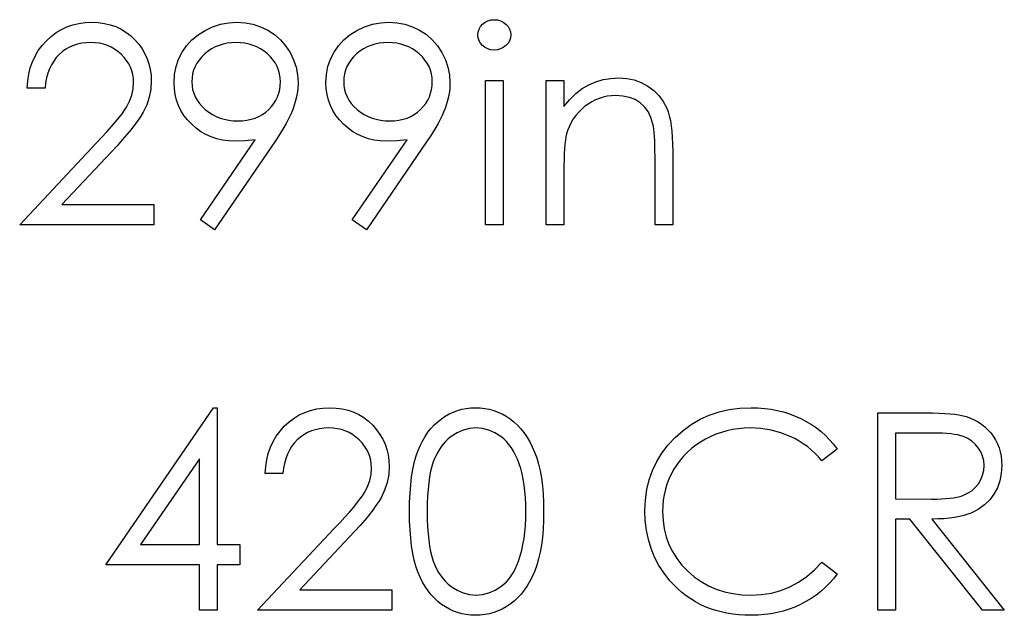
# Model space of a CAD drawing. Header units: inches. Extents: x 1687 to 2505, y -239 to -56.
# Tile 254 of 256: x 1858.114 to 1858.801, y -85.473 to -85.058. Entities that reach past the tile are written whole.
import ezdxf

# ---------------------------------------------------------------- set-up
doc = ezdxf.new("R2010")
doc.units = ezdxf.units.IN
doc.header["$LTSCALE"] = 0.5
doc.header["$MEASUREMENT"] = 0

msp = doc.modelspace()

# ---------------------------------------------------------------- linework, layer by layer
at = {"color": 7, "linetype": 'Continuous'}
for p, q in [((1858.14307, -85.06464), (1858.1469, -85.06282)), ((1858.1469, -85.06282), (1858.15096, -85.06141)), ((1858.15096, -85.06141), (1858.15519, -85.06039)), ((1858.15519, -85.06039), (1858.1596, -85.05978)), ((1858.1596, -85.05978), (1858.16421, -85.05959)), ((1858.16421, -85.05959), (1858.16874, -85.05978)), ((1858.16874, -85.05978), (1858.17307, -85.06036)), ((1858.17307, -85.06036), (1858.17716, -85.0613)), ((1858.17716, -85.0613), (1858.18105, -85.06262)), ((1858.18105, -85.06262), (1858.18469, -85.06436)), ((1858.24338, -85.06527), (1858.24865, -85.06279)), ((1858.24865, -85.06279), (1858.25412, -85.06099)), ((1858.25412, -85.06099), (1858.25977, -85.05994)), ((1858.25977, -85.05994), (1858.2656, -85.05959)), ((1858.2656, -85.05959), (1858.27131, -85.05994)), ((1858.27131, -85.05994), (1858.27681, -85.06097)), ((1858.27681, -85.06097), (1858.28208, -85.0627)), ((1858.28208, -85.0627), (1858.28713, -85.06513)), ((1858.34937, -85.06527), (1858.35465, -85.06279)), ((1858.35465, -85.06279), (1858.36011, -85.06099)), ((1858.36011, -85.06099), (1858.36577, -85.05994)), ((1858.36577, -85.05994), (1858.37159, -85.05959)), ((1858.37159, -85.05959), (1858.37731, -85.05994)), ((1858.37731, -85.05994), (1858.3828, -85.06097)), ((1858.3828, -85.06097), (1858.38807, -85.0627)), ((1858.38807, -85.0627), (1858.39313, -85.06513)), ((1858.43459, -85.06439), (1858.43563, -85.06257)), ((1858.43563, -85.06257), (1858.4371, -85.06094)), ((1858.4371, -85.06094), (1858.43886, -85.05959)), ((1858.43886, -85.05959), (1858.44082, -85.05859)), ((1858.44082, -85.05859), (1858.44289, -85.05801)), ((1858.44289, -85.05801), (1858.44516, -85.05782)), ((1858.44516, -85.05782), (1858.44745, -85.05801)), ((1858.44745, -85.05801), (1858.44957, -85.05859)), ((1858.44957, -85.05859), (1858.45153, -85.05959)), ((1858.45153, -85.05959), (1858.4533, -85.06094)), ((1858.4533, -85.06094), (1858.45479, -85.06257)), ((1858.45479, -85.06257), (1858.45584, -85.06439)), ((1858.13261, -85.0725), (1858.13589, -85.06947)), ((1858.13589, -85.06947), (1858.1394, -85.06685)), ((1858.1394, -85.06685), (1858.14307, -85.06464)), ((1858.18469, -85.06436), (1858.18812, -85.06646)), ((1858.18812, -85.06646), (1858.19135, -85.06892)), ((1858.19135, -85.06892), (1858.19433, -85.07179)), ((1858.23419, -85.07192), (1858.23849, -85.06836)), ((1858.23849, -85.06836), (1858.24338, -85.06527)), ((1858.28713, -85.06513), (1858.29182, -85.0682)), ((1858.29182, -85.0682), (1858.29596, -85.07179)), ((1858.34018, -85.07192), (1858.34449, -85.06836)), ((1858.34449, -85.06836), (1858.34937, -85.06527)), ((1858.39313, -85.06513), (1858.39782, -85.0682)), ((1858.39782, -85.0682), (1858.40196, -85.07179)), ((1858.43373, -85.06847), (1858.43395, -85.06635)), ((1858.43395, -85.07054), (1858.43373, -85.06847)), ((1858.43395, -85.06635), (1858.43459, -85.06439)), ((1858.45584, -85.06439), (1858.45647, -85.06635)), ((1858.45647, -85.06635), (1858.4567, -85.06847)), ((1858.4567, -85.06847), (1858.45647, -85.07054)), ((1858.12698, -85.0794), (1858.1296, -85.07584)), ((1858.1296, -85.07584), (1858.13261, -85.0725)), ((1858.15149, -85.07582), (1858.14881, -85.07698)), ((1858.1543, -85.07491), (1858.15149, -85.07582)), ((1858.15726, -85.07424), (1858.1543, -85.07491)), ((1858.16035, -85.07386), (1858.15726, -85.07424)), ((1858.16358, -85.07372), (1858.16035, -85.07386)), ((1858.16667, -85.07386), (1858.16358, -85.07372)), ((1858.16962, -85.07424), (1858.16667, -85.07386)), ((1858.17244, -85.07488), (1858.16962, -85.07424)), ((1858.17517, -85.07579), (1858.17244, -85.07488)), ((1858.17777, -85.07695), (1858.17517, -85.07579)), ((1858.19433, -85.07179), (1858.19703, -85.07491)), ((1858.19703, -85.07491), (1858.19935, -85.07816)), ((1858.22737, -85.08048), (1858.23049, -85.07595)), ((1858.23049, -85.07595), (1858.23419, -85.07192)), ((1858.25312, -85.07573), (1858.25044, -85.07687)), ((1858.25591, -85.07485), (1858.25312, -85.07573)), ((1858.25881, -85.07422), (1858.25591, -85.07485)), ((1858.26182, -85.07386), (1858.25881, -85.07422)), ((1858.26496, -85.07372), (1858.26182, -85.07386)), ((1858.26814, -85.07386), (1858.26496, -85.07372)), ((1858.27117, -85.07422), (1858.26814, -85.07386)), ((1858.2741, -85.07485), (1858.27117, -85.07422)), ((1858.27689, -85.07573), (1858.2741, -85.07485)), ((1858.27957, -85.07687), (1858.27689, -85.07573)), ((1858.29596, -85.07179), (1858.29958, -85.07595)), ((1858.29958, -85.07595), (1858.30267, -85.08067)), ((1858.33336, -85.08048), (1858.33648, -85.07595)), ((1858.33648, -85.07595), (1858.34018, -85.07192)), ((1858.35912, -85.07573), (1858.35644, -85.07687)), ((1858.36191, -85.07485), (1858.35912, -85.07573)), ((1858.3648, -85.07422), (1858.36191, -85.07485)), ((1858.36781, -85.07386), (1858.3648, -85.07422)), ((1858.37096, -85.07372), (1858.36781, -85.07386)), ((1858.37413, -85.07386), (1858.37096, -85.07372)), ((1858.37717, -85.07422), (1858.37413, -85.07386)), ((1858.3801, -85.07485), (1858.37717, -85.07422)), ((1858.38288, -85.07573), (1858.3801, -85.07485)), ((1858.38556, -85.07687), (1858.38288, -85.07573)), ((1858.40196, -85.07179), (1858.40557, -85.07595)), ((1858.40557, -85.07595), (1858.40867, -85.08067)), ((1858.43459, -85.07248), (1858.43395, -85.07054)), ((1858.43563, -85.07427), (1858.43459, -85.07248)), ((1858.4371, -85.0759), (1858.43563, -85.07427)), ((1858.43886, -85.07725), (1858.4371, -85.0759)), ((1858.4533, -85.0759), (1858.45153, -85.07725)), ((1858.45479, -85.07427), (1858.4533, -85.0759)), ((1858.45584, -85.07248), (1858.45479, -85.07427)), ((1858.45647, -85.07054), (1858.45584, -85.07248)), ((1858.12289, -85.08722), (1858.12474, -85.08321)), ((1858.12474, -85.08321), (1858.12698, -85.0794)), ((1858.1416, -85.08208), (1858.13953, -85.08426)), ((1858.14387, -85.08012), (1858.1416, -85.08208)), ((1858.14627, -85.07841), (1858.14387, -85.08012)), ((1858.14881, -85.07698), (1858.14627, -85.07841)), ((1858.18022, -85.07836), (1858.17777, -85.07695)), ((1858.18257, -85.08004), (1858.18022, -85.07836)), ((1858.1848, -85.08197), (1858.18257, -85.08004)), ((1858.18685, -85.0841), (1858.1848, -85.08197)), ((1858.19935, -85.07816), (1858.20134, -85.08156)), ((1858.20134, -85.08156), (1858.20297, -85.08506)), ((1858.22491, -85.08537), (1858.22737, -85.08048)), ((1858.24313, -85.08175), (1858.241, -85.08379)), ((1858.24545, -85.07987), (1858.24313, -85.08175)), ((1858.24788, -85.07825), (1858.24545, -85.07987)), ((1858.25044, -85.07687), (1858.24788, -85.07825)), ((1858.28213, -85.07825), (1858.27957, -85.07687)), ((1858.28456, -85.07987), (1858.28213, -85.07825)), ((1858.28688, -85.08175), (1858.28456, -85.07987)), ((1858.28901, -85.08379), (1858.28688, -85.08175)), ((1858.30267, -85.08067), (1858.30513, -85.08573)), ((1858.33091, -85.08537), (1858.33336, -85.08048)), ((1858.34913, -85.08175), (1858.347, -85.08379)), ((1858.35144, -85.07987), (1858.34913, -85.08175)), ((1858.35387, -85.07825), (1858.35144, -85.07987)), ((1858.35644, -85.07687), (1858.35387, -85.07825)), ((1858.38813, -85.07825), (1858.38556, -85.07687)), ((1858.39056, -85.07987), (1858.38813, -85.07825)), ((1858.39288, -85.08175), (1858.39056, -85.07987)), ((1858.395, -85.08379), (1858.39288, -85.08175)), ((1858.40867, -85.08067), (1858.41112, -85.08573)), ((1858.44082, -85.07825), (1858.43886, -85.07725)), ((1858.44289, -85.07883), (1858.44082, -85.07825)), ((1858.44516, -85.07902), (1858.44289, -85.07883)), ((1858.44745, -85.07883), (1858.44516, -85.07902)), ((1858.44957, -85.07825), (1858.44745, -85.07883)), ((1858.45153, -85.07725), (1858.44957, -85.07825)), ((1858.1214, -85.09147), (1858.12289, -85.08722)), ((1858.13611, -85.08929), (1858.13473, -85.0921)), ((1858.13771, -85.08666), (1858.13611, -85.08929)), ((1858.13953, -85.08426), (1858.13771, -85.08666)), ((1858.18859, -85.08631), (1858.18685, -85.0841)), ((1858.19008, -85.0886), (1858.18859, -85.08631)), ((1858.19132, -85.09103), (1858.19008, -85.0886)), ((1858.20297, -85.08506), (1858.20421, -85.08873)), ((1858.20421, -85.08873), (1858.20512, -85.09254)), ((1858.22314, -85.09056), (1858.22491, -85.08537)), ((1858.23764, -85.08824), (1858.23637, -85.09058)), ((1858.23918, -85.08597), (1858.23764, -85.08824)), ((1858.241, -85.08379), (1858.23918, -85.08597)), ((1858.29086, -85.08597), (1858.28901, -85.08379)), ((1858.2924, -85.08824), (1858.29086, -85.08597)), ((1858.29367, -85.09058), (1858.2924, -85.08824)), ((1858.30513, -85.08573), (1858.30689, -85.09097)), ((1858.32914, -85.09056), (1858.33091, -85.08537)), ((1858.34363, -85.08824), (1858.34236, -85.09058)), ((1858.34518, -85.08597), (1858.34363, -85.08824)), ((1858.347, -85.08379), (1858.34518, -85.08597)), ((1858.39685, -85.08597), (1858.395, -85.08379)), ((1858.3984, -85.08824), (1858.39685, -85.08597)), ((1858.39967, -85.09058), (1858.3984, -85.08824)), ((1858.41112, -85.08573), (1858.41289, -85.09097)), ((1858.11961, -85.1006), (1858.12032, -85.09591)), ((1858.12032, -85.09591), (1858.1214, -85.09147)), ((1858.1336, -85.09514), (1858.13272, -85.0984)), ((1858.13473, -85.0921), (1858.1336, -85.09514)), ((1858.19226, -85.09354), (1858.19132, -85.09103)), ((1858.19292, -85.09613), (1858.19226, -85.09354)), ((1858.19333, -85.09884), (1858.19292, -85.09613)), ((1858.20512, -85.09254), (1858.20564, -85.09646)), ((1858.20564, -85.09646), (1858.20584, -85.10055)), ((1858.22174, -85.10179), (1858.2221, -85.09602)), ((1858.2221, -85.09602), (1858.22314, -85.09056)), ((1858.23466, -85.09564), (1858.23424, -85.09831)), ((1858.23537, -85.09307), (1858.23466, -85.09564)), ((1858.23637, -85.09058), (1858.23537, -85.09307)), ((1858.29466, -85.09307), (1858.29367, -85.09058)), ((1858.29538, -85.09564), (1858.29466, -85.09307)), ((1858.2958, -85.09831), (1858.29538, -85.09564)), ((1858.30689, -85.09097), (1858.30794, -85.09635)), ((1858.30794, -85.09635), (1858.3083, -85.10193)), ((1858.32773, -85.10179), (1858.32809, -85.09602)), ((1858.32809, -85.09602), (1858.32914, -85.09056)), ((1858.34065, -85.09564), (1858.34024, -85.09831)), ((1858.34137, -85.09307), (1858.34065, -85.09564)), ((1858.34236, -85.09058), (1858.34137, -85.09307)), ((1858.40066, -85.09307), (1858.39967, -85.09058)), ((1858.40138, -85.09564), (1858.40066, -85.09307)), ((1858.40179, -85.09831), (1858.40138, -85.09564)), ((1858.41289, -85.09097), (1858.41394, -85.09635)), ((1858.41394, -85.09635), (1858.4143, -85.10193)), ((1858.11927, -85.10552), (1858.11961, -85.1006)), ((1858.13205, -85.10185), (1858.13164, -85.10552)), ((1858.13272, -85.0984), (1858.13205, -85.10185)), ((1858.19317, -85.10612), (1858.19347, -85.10165)), ((1858.19347, -85.10165), (1858.19333, -85.09884)), ((1858.20584, -85.10055), (1858.20548, -85.10629)), ((1858.22193, -85.10601), (1858.22174, -85.10179)), ((1858.23424, -85.09831), (1858.2341, -85.1011)), ((1858.2341, -85.1011), (1858.23424, -85.10389)), ((1858.23424, -85.10389), (1858.23468, -85.10657)), ((1858.29544, -85.10657), (1858.2958, -85.10389)), ((1858.29593, -85.1011), (1858.2958, -85.09831)), ((1858.2958, -85.10389), (1858.29593, -85.1011)), ((1858.3083, -85.10193), (1858.30808, -85.10626)), ((1858.32793, -85.10601), (1858.32773, -85.10179)), ((1858.34024, -85.09831), (1858.3401, -85.1011)), ((1858.3401, -85.1011), (1858.34024, -85.10389)), ((1858.34024, -85.10389), (1858.34068, -85.10657)), ((1858.40143, -85.10657), (1858.40179, -85.10389)), ((1858.40193, -85.1011), (1858.40179, -85.09831)), ((1858.40179, -85.10389), (1858.40193, -85.1011)), ((1858.4143, -85.10193), (1858.41408, -85.10626)), ((1858.43903, -85.10022), (1858.4514, -85.10022)), ((1858.43903, -85.20091), (1858.43903, -85.10022)), ((1858.4514, -85.10022), (1858.4514, -85.20091)), ((1858.48143, -85.10022), (1858.49379, -85.10022)), ((1858.48143, -85.20091), (1858.48143, -85.10022)), ((1858.49379, -85.10022), (1858.49379, -85.11838)), ((1858.50657, -85.10593), (1858.51127, -85.1032)), ((1858.51127, -85.1032), (1858.51615, -85.10113)), ((1858.51615, -85.10113), (1858.52126, -85.09964)), ((1858.52126, -85.09964), (1858.52659, -85.09875)), ((1858.52659, -85.09875), (1858.53211, -85.09845)), ((1858.53211, -85.09845), (1858.53768, -85.09881)), ((1858.53768, -85.09881), (1858.54293, -85.09986)), ((1858.54293, -85.09986), (1858.54784, -85.10165)), ((1858.54784, -85.10165), (1858.55242, -85.10414)), ((1858.13164, -85.10552), (1858.11927, -85.10552)), ((1858.19071, -85.11471), (1858.19226, -85.11046)), ((1858.19226, -85.11046), (1858.19317, -85.10612)), ((1858.20548, -85.10629), (1858.2044, -85.11184)), ((1858.22251, -85.11007), (1858.22193, -85.10601)), ((1858.22348, -85.11396), (1858.22251, -85.11007)), ((1858.23468, -85.10657), (1858.23543, -85.10913)), ((1858.23543, -85.10913), (1858.23645, -85.11162)), ((1858.29389, -85.11162), (1858.2948, -85.10913)), ((1858.2948, -85.10913), (1858.29544, -85.10657)), ((1858.30745, -85.11068), (1858.30634, -85.11523)), ((1858.30808, -85.10626), (1858.30745, -85.11068)), ((1858.32851, -85.11007), (1858.32793, -85.10601)), ((1858.32947, -85.11396), (1858.32851, -85.11007)), ((1858.34068, -85.10657), (1858.34142, -85.10913)), ((1858.34142, -85.10913), (1858.34245, -85.11162)), ((1858.39989, -85.11162), (1858.4008, -85.10913)), ((1858.4008, -85.10913), (1858.40143, -85.10657)), ((1858.41344, -85.11068), (1858.41234, -85.11523)), ((1858.41408, -85.10626), (1858.41344, -85.11068)), ((1858.49785, -85.11352), (1858.5021, -85.10935)), ((1858.5021, -85.10935), (1858.50657, -85.10593)), ((1858.52697, -85.11093), (1858.52408, -85.11129)), ((1858.52995, -85.11082), (1858.52697, -85.11093)), ((1858.53498, -85.11112), (1858.52995, -85.11082)), ((1858.55242, -85.10414), (1858.55656, -85.10723)), ((1858.55656, -85.10723), (1858.56015, -85.11082)), ((1858.56015, -85.11082), (1858.56313, -85.1149)), ((1858.18856, -85.11885), (1858.19071, -85.11471)), ((1858.20264, -85.11719), (1858.20012, -85.12238)), ((1858.2044, -85.11184), (1858.20264, -85.11719)), ((1858.2248, -85.11766), (1858.22348, -85.11396)), ((1858.22654, -85.12122), (1858.2248, -85.11766)), ((1858.23645, -85.11162), (1858.23777, -85.11399)), ((1858.23777, -85.11399), (1858.2394, -85.11626)), ((1858.2394, -85.11626), (1858.24131, -85.11841)), ((1858.2897, -85.11841), (1858.29135, -85.11626)), ((1858.29135, -85.11626), (1858.29276, -85.11399)), ((1858.29276, -85.11399), (1858.29389, -85.11162)), ((1858.30634, -85.11523), (1858.30482, -85.11987)), ((1858.3308, -85.11766), (1858.32947, -85.11396)), ((1858.33254, -85.12122), (1858.3308, -85.11766)), ((1858.34245, -85.11162), (1858.34377, -85.11399)), ((1858.34377, -85.11399), (1858.3454, -85.11626)), ((1858.3454, -85.11626), (1858.3473, -85.11841)), ((1858.39569, -85.11841), (1858.39735, -85.11626)), ((1858.39735, -85.11626), (1858.39876, -85.11399)), ((1858.39876, -85.11399), (1858.39989, -85.11162)), ((1858.41234, -85.11523), (1858.41082, -85.11987)), ((1858.49379, -85.11838), (1858.49785, -85.11352)), ((1858.51072, -85.1167), (1858.50829, -85.11849)), ((1858.51323, -85.11512), (1858.51072, -85.1167)), ((1858.51582, -85.11383), (1858.51323, -85.11512)), ((1858.5185, -85.11272), (1858.51582, -85.11383)), ((1858.52123, -85.11189), (1858.5185, -85.11272)), ((1858.52408, -85.11129), (1858.52123, -85.11189)), ((1858.53951, -85.11206), (1858.53498, -85.11112)), ((1858.54354, -85.11361), (1858.53951, -85.11206)), ((1858.54707, -85.11579), (1858.54354, -85.11361)), ((1858.55008, -85.11857), (1858.54707, -85.11579)), ((1858.56313, -85.1149), (1858.56554, -85.11948)), ((1858.18329, -85.12619), (1858.18541, -85.12349)), ((1858.18541, -85.12349), (1858.18715, -85.12103)), ((1858.18715, -85.12103), (1858.18856, -85.11885)), ((1858.20012, -85.12238), (1858.19852, -85.12503)), ((1858.22864, -85.12459), (1858.22654, -85.12122)), ((1858.23115, -85.12779), (1858.22864, -85.12459)), ((1858.24131, -85.11841), (1858.24352, -85.12048)), ((1858.24352, -85.12048), (1858.24592, -85.12236)), ((1858.24592, -85.12236), (1858.24846, -85.12398)), ((1858.24846, -85.12398), (1858.25113, -85.12536)), ((1858.28095, -85.12536), (1858.2834, -85.12398)), ((1858.2834, -85.12398), (1858.28567, -85.12236)), ((1858.28567, -85.12236), (1858.28779, -85.12048)), ((1858.28779, -85.12048), (1858.2897, -85.11841)), ((1858.30388, -85.12227), (1858.30275, -85.12478)), ((1858.30482, -85.11987), (1858.30388, -85.12227)), ((1858.33463, -85.12459), (1858.33254, -85.12122)), ((1858.33715, -85.12779), (1858.33463, -85.12459)), ((1858.3473, -85.11841), (1858.34951, -85.12048)), ((1858.34951, -85.12048), (1858.35191, -85.12236)), ((1858.35191, -85.12236), (1858.35445, -85.12398)), ((1858.35445, -85.12398), (1858.35713, -85.12536)), ((1858.38694, -85.12536), (1858.3894, -85.12398)), ((1858.3894, -85.12398), (1858.39166, -85.12236)), ((1858.39166, -85.12236), (1858.39379, -85.12048)), ((1858.39379, -85.12048), (1858.39569, -85.11841)), ((1858.40988, -85.12227), (1858.40875, -85.12478)), ((1858.41082, -85.11987), (1858.40988, -85.12227)), ((1858.50392, -85.12255), (1858.50205, -85.12476)), ((1858.50599, -85.12048), (1858.50392, -85.12255)), ((1858.50829, -85.11849), (1858.50599, -85.12048)), ((1858.55256, -85.12197), (1858.55008, -85.11857)), ((1858.55452, -85.126), (1858.55256, -85.12197)), ((1858.56554, -85.11948), (1858.56653, -85.12205)), ((1858.56653, -85.12205), (1858.56738, -85.12498)), ((1858.17801, -85.13246), (1858.18083, -85.1292)), ((1858.18083, -85.1292), (1858.18329, -85.12619)), ((1858.19433, -85.13105), (1858.19173, -85.13436)), ((1858.19659, -85.12793), (1858.19433, -85.13105)), ((1858.19852, -85.12503), (1858.19659, -85.12793)), ((1858.23402, -85.13083), (1858.23115, -85.12779)), ((1858.23717, -85.13359), (1858.23402, -85.13083)), ((1858.25113, -85.12536), (1858.25389, -85.12647)), ((1858.25389, -85.12647), (1858.25679, -85.12735)), ((1858.25679, -85.12735), (1858.25983, -85.12799)), ((1858.25983, -85.12799), (1858.26298, -85.12835)), ((1858.26298, -85.12835), (1858.26623, -85.12848)), ((1858.26623, -85.12848), (1858.26952, -85.12835)), ((1858.26952, -85.12835), (1858.27261, -85.12799)), ((1858.27261, -85.12799), (1858.27556, -85.12735)), ((1858.27556, -85.12735), (1858.27832, -85.12647)), ((1858.27832, -85.12647), (1858.28095, -85.12536)), ((1858.29999, -85.13017), (1858.29836, -85.13307)), ((1858.30146, -85.12743), (1858.29999, -85.13017)), ((1858.30275, -85.12478), (1858.30146, -85.12743)), ((1858.34002, -85.13083), (1858.33715, -85.12779)), ((1858.34316, -85.13359), (1858.34002, -85.13083)), ((1858.35713, -85.12536), (1858.35989, -85.12647)), ((1858.35989, -85.12647), (1858.36279, -85.12735)), ((1858.36279, -85.12735), (1858.36583, -85.12799)), ((1858.36583, -85.12799), (1858.36897, -85.12835)), ((1858.36897, -85.12835), (1858.37223, -85.12848)), ((1858.37223, -85.12848), (1858.37551, -85.12835)), ((1858.37551, -85.12835), (1858.37861, -85.12799)), ((1858.37861, -85.12799), (1858.38156, -85.12735)), ((1858.38156, -85.12735), (1858.38432, -85.12647)), ((1858.38432, -85.12647), (1858.38694, -85.12536)), ((1858.40599, -85.13017), (1858.40436, -85.13307)), ((1858.40745, -85.12743), (1858.40599, -85.13017)), ((1858.40875, -85.12478), (1858.40745, -85.12743)), ((1858.4989, -85.1295), (1858.49763, -85.13204)), ((1858.50036, -85.12708), (1858.4989, -85.1295)), ((1858.50205, -85.12476), (1858.50036, -85.12708)), ((1858.55593, -85.13064), (1858.55452, -85.126)), ((1858.55626, -85.13224), (1858.55593, -85.13064)), ((1858.56738, -85.12498), (1858.5681, -85.12821)), ((1858.5681, -85.12821), (1858.56871, -85.1318)), ((1858.17131, -85.1398), (1858.17484, -85.13599)), ((1858.17484, -85.13599), (1858.17801, -85.13246)), ((1858.18878, -85.13795), (1858.18552, -85.14173)), ((1858.19173, -85.13436), (1858.18878, -85.13795)), ((1858.24051, -85.13599), (1858.23717, -85.13359)), ((1858.24399, -85.13801), (1858.24051, -85.13599)), ((1858.24766, -85.13966), (1858.24399, -85.13801)), ((1858.29657, -85.13605), (1858.29458, -85.13917)), ((1858.29836, -85.13307), (1858.29657, -85.13605)), ((1858.3465, -85.13599), (1858.34316, -85.13359)), ((1858.34998, -85.13801), (1858.3465, -85.13599)), ((1858.35365, -85.13966), (1858.34998, -85.13801)), ((1858.40257, -85.13605), (1858.40058, -85.13917)), ((1858.40436, -85.13307), (1858.40257, -85.13605)), ((1858.4957, -85.13748), (1858.49526, -85.13952)), ((1858.49655, -85.13472), (1858.4957, -85.13748)), ((1858.49763, -85.13204), (1858.49655, -85.13472)), ((1858.55656, -85.13422), (1858.55626, -85.13224)), ((1858.55681, -85.13654), (1858.55656, -85.13422)), ((1858.55703, -85.13922), (1858.55681, -85.13654)), ((1858.56871, -85.1318), (1858.56915, -85.13572)), ((1858.56915, -85.13572), (1858.56948, -85.13997)), ((1858.11397, -85.20091), (1858.16741, -85.14389)), ((1858.16741, -85.14389), (1858.17131, -85.1398)), ((1858.18552, -85.14173), (1858.18191, -85.14574)), ((1858.24012, -85.19757), (1858.27843, -85.14157)), ((1858.25147, -85.14096), (1858.24766, -85.13966)), ((1858.29243, -85.1424), (1858.25, -85.20445)), ((1858.25547, -85.14187), (1858.25147, -85.14096)), ((1858.25961, -85.14242), (1858.25547, -85.14187)), ((1858.26394, -85.14262), (1858.25961, -85.14242)), ((1858.27109, -85.14234), (1858.26394, -85.14262)), ((1858.27843, -85.14157), (1858.27109, -85.14234)), ((1858.29458, -85.13917), (1858.29243, -85.1424)), ((1858.34612, -85.19757), (1858.38443, -85.14157)), ((1858.35746, -85.14096), (1858.35365, -85.13966)), ((1858.39843, -85.1424), (1858.356, -85.20445)), ((1858.36146, -85.14187), (1858.35746, -85.14096)), ((1858.36561, -85.14242), (1858.36146, -85.14187)), ((1858.36994, -85.14262), (1858.36561, -85.14242)), ((1858.37709, -85.14234), (1858.36994, -85.14262)), ((1858.38443, -85.14157), (1858.37709, -85.14234)), ((1858.40058, -85.13917), (1858.39843, -85.1424)), ((1858.49454, -85.14474), (1858.49426, -85.14794)), ((1858.49487, -85.14195), (1858.49454, -85.14474)), ((1858.49526, -85.13952), (1858.49487, -85.14195)), ((1858.5572, -85.14228), (1858.55703, -85.13922)), ((1858.55731, -85.14568), (1858.5572, -85.14228)), ((1858.56948, -85.13997), (1858.5697, -85.14458)), ((1858.5697, -85.14458), (1858.56976, -85.14949)), ((1858.17796, -85.14999), (1858.14348, -85.18678)), ((1858.18191, -85.14574), (1858.17796, -85.14999)), ((1858.49407, -85.1515), (1858.4939, -85.15545)), ((1858.49426, -85.14794), (1858.49407, -85.1515)), ((1858.55736, -85.14943), (1858.55731, -85.14568)), ((1858.55739, -85.15355), (1858.55736, -85.14943)), ((1858.56976, -85.14949), (1858.56976, -85.20091)), ((1858.4939, -85.15545), (1858.49382, -85.15979)), ((1858.55739, -85.20091), (1858.55739, -85.15355)), ((1858.49382, -85.15979), (1858.49379, -85.16451)), ((1858.49379, -85.16451), (1858.49379, -85.20091)), ((1858.14348, -85.18678), (1858.2076, -85.18678)), ((1858.2076, -85.18678), (1858.2076, -85.20091)), ((1858.25, -85.20445), (1858.24012, -85.19757)), ((1858.356, -85.20445), (1858.34612, -85.19757)), ((1858.2076, -85.20091), (1858.11397, -85.20091)), ((1858.4514, -85.20091), (1858.43903, -85.20091)), ((1858.49379, -85.20091), (1858.48143, -85.20091)), ((1858.56976, -85.20091), (1858.55739, -85.20091)), ((1858.17404, -85.43814), (1858.24926, -85.32861)), ((1858.24926, -85.32861), (1858.25177, -85.32861)), ((1858.25177, -85.32861), (1858.25177, -85.42401)), ((1858.31297, -85.33184), (1858.31702, -85.33044)), ((1858.31702, -85.33044), (1858.32125, -85.32941)), ((1858.32125, -85.32941), (1858.32566, -85.32881)), ((1858.32566, -85.32881), (1858.33027, -85.32861)), ((1858.33027, -85.32861), (1858.3348, -85.32881)), ((1858.3348, -85.32881), (1858.33913, -85.32939)), ((1858.33913, -85.32939), (1858.34322, -85.33033)), ((1858.34322, -85.33033), (1858.34711, -85.33165)), ((1858.41664, -85.33162), (1858.4196, -85.33055)), ((1858.4196, -85.33055), (1858.42261, -85.32969)), ((1858.42261, -85.32969), (1858.4257, -85.32908)), ((1858.4257, -85.32908), (1858.42884, -85.32872)), ((1858.42884, -85.32872), (1858.4321, -85.32861)), ((1858.4321, -85.32861), (1858.43539, -85.32872)), ((1858.43539, -85.32872), (1858.43862, -85.32908)), ((1858.43862, -85.32908), (1858.44173, -85.32969)), ((1858.44173, -85.32969), (1858.4448, -85.33055)), ((1858.4448, -85.33055), (1858.44778, -85.33162)), ((1858.60208, -85.33151), (1858.6092, -85.32991)), ((1858.6092, -85.32991), (1858.61668, -85.32895)), ((1858.61668, -85.32895), (1858.62447, -85.32861)), ((1858.62447, -85.32861), (1858.62922, -85.32872)), ((1858.62922, -85.32872), (1858.63385, -85.32908)), ((1858.63385, -85.32908), (1858.63835, -85.32969)), ((1858.63835, -85.32969), (1858.64274, -85.33052)), ((1858.64274, -85.33052), (1858.64702, -85.33157)), ((1858.30195, -85.3385), (1858.30546, -85.33587)), ((1858.30546, -85.33587), (1858.30913, -85.33367)), ((1858.30913, -85.33367), (1858.31297, -85.33184)), ((1858.34711, -85.33165), (1858.35075, -85.33339)), ((1858.35075, -85.33339), (1858.35418, -85.33549)), ((1858.35418, -85.33549), (1858.35741, -85.33794)), ((1858.40571, -85.33836), (1858.40831, -85.33632)), ((1858.40831, -85.33632), (1858.41101, -85.33452)), ((1858.41101, -85.33452), (1858.4138, -85.33295)), ((1858.4138, -85.33295), (1858.41664, -85.33162)), ((1858.44778, -85.33162), (1858.45068, -85.33295)), ((1858.45068, -85.33295), (1858.45352, -85.33452)), ((1858.45352, -85.33452), (1858.45625, -85.33634)), ((1858.45625, -85.33634), (1858.45888, -85.33839)), ((1858.5827, -85.34024), (1858.58883, -85.3367)), ((1858.58883, -85.3367), (1858.59529, -85.33378)), ((1858.59529, -85.33378), (1858.60208, -85.33151)), ((1858.64702, -85.33157), (1858.65119, -85.33289)), ((1858.65119, -85.33289), (1858.65525, -85.33444)), ((1858.65525, -85.33444), (1858.65917, -85.33621)), ((1858.65917, -85.33621), (1858.66295, -85.33819)), ((1858.71285, -85.33215), (1858.74043, -85.33215)), ((1858.71285, -85.46994), (1858.71285, -85.33215)), ((1858.74043, -85.33215), (1858.74595, -85.33218)), ((1858.74595, -85.33218), (1858.75103, -85.33226)), ((1858.75103, -85.33226), (1858.75561, -85.33242)), ((1858.75561, -85.33242), (1858.75975, -85.33262)), ((1858.75975, -85.33262), (1858.76342, -85.33289)), ((1858.76342, -85.33289), (1858.76662, -85.3332)), ((1858.76662, -85.3332), (1858.76938, -85.33358)), ((1858.76938, -85.33358), (1858.77165, -85.33402)), ((1858.77165, -85.33402), (1858.77466, -85.33483)), ((1858.77466, -85.33483), (1858.77753, -85.33585)), ((1858.77753, -85.33585), (1858.78026, -85.33706)), ((1858.78026, -85.33706), (1858.78283, -85.33847)), ((1858.29566, -85.34487), (1858.29867, -85.34153)), ((1858.29867, -85.34153), (1858.30195, -85.3385)), ((1858.32036, -85.34393), (1858.31755, -85.34485)), ((1858.32332, -85.34327), (1858.32036, -85.34393)), ((1858.32641, -85.34289), (1858.32332, -85.34327)), ((1858.32964, -85.34275), (1858.32641, -85.34289)), ((1858.33273, -85.34289), (1858.32964, -85.34275)), ((1858.33568, -85.34327), (1858.33273, -85.34289)), ((1858.3385, -85.34391), (1858.33568, -85.34327)), ((1858.34123, -85.34482), (1858.3385, -85.34391)), ((1858.35741, -85.33794), (1858.36039, -85.34082)), ((1858.36039, -85.34082), (1858.36309, -85.34393)), ((1858.36309, -85.34393), (1858.36541, -85.34719)), ((1858.39889, -85.34578), (1858.40102, -85.34308)), ((1858.40102, -85.34308), (1858.40328, -85.34059)), ((1858.40328, -85.34059), (1858.40571, -85.33836)), ((1858.42352, -85.34424), (1858.41924, -85.34614)), ((1858.42796, -85.34313), (1858.42352, -85.34424)), ((1858.43252, -85.34275), (1858.42796, -85.34313)), ((1858.43701, -85.34313), (1858.43252, -85.34275)), ((1858.4414, -85.34424), (1858.43701, -85.34313)), ((1858.44565, -85.34614), (1858.4414, -85.34424)), ((1858.45888, -85.33839), (1858.46139, -85.3407)), ((1858.46139, -85.3407), (1858.46373, -85.34324)), ((1858.46373, -85.34324), (1858.46594, -85.346)), ((1858.57147, -85.34929), (1858.57694, -85.34443)), ((1858.57694, -85.34443), (1858.5827, -85.34024)), ((1858.61147, -85.34385), (1858.60757, -85.34471)), ((1858.61547, -85.34324), (1858.61147, -85.34385)), ((1858.61955, -85.34286), (1858.61547, -85.34324)), ((1858.6237, -85.34275), (1858.61955, -85.34286)), ((1858.6312, -85.34311), (1858.6237, -85.34275)), ((1858.63838, -85.34421), (1858.6312, -85.34311)), ((1858.64525, -85.34603), (1858.63838, -85.34421)), ((1858.66295, -85.33819), (1858.66656, -85.34037)), ((1858.66656, -85.34037), (1858.67001, -85.34275)), ((1858.67001, -85.34275), (1858.67327, -85.34529)), ((1858.78283, -85.33847), (1858.78526, -85.3401)), ((1858.78526, -85.3401), (1858.78755, -85.34192)), ((1858.78755, -85.34192), (1858.7897, -85.34393)), ((1858.7897, -85.34393), (1858.79169, -85.34617)), ((1858.2908, -85.35224), (1858.29304, -85.34843)), ((1858.29304, -85.34843), (1858.29566, -85.34487)), ((1858.30767, -85.35111), (1858.3056, -85.35329)), ((1858.30993, -85.34915), (1858.30767, -85.35111)), ((1858.31233, -85.34744), (1858.30993, -85.34915)), ((1858.31487, -85.346), (1858.31233, -85.34744)), ((1858.31755, -85.34485), (1858.31487, -85.346)), ((1858.34383, -85.34598), (1858.34123, -85.34482)), ((1858.34628, -85.34738), (1858.34383, -85.34598)), ((1858.34863, -85.34907), (1858.34628, -85.34738)), ((1858.35086, -85.351), (1858.34863, -85.34907)), ((1858.35291, -85.35313), (1858.35086, -85.351)), ((1858.36541, -85.34719), (1858.3674, -85.35059)), ((1858.3674, -85.35059), (1858.36903, -85.35409)), ((1858.39506, -85.35188), (1858.39691, -85.34874)), ((1858.39691, -85.34874), (1858.39889, -85.34578)), ((1858.41308, -85.35034), (1858.41123, -85.3521)), ((1858.41507, -85.34876), (1858.41308, -85.35034)), ((1858.41924, -85.34614), (1858.41507, -85.34876)), ((1858.44982, -85.34876), (1858.44565, -85.34614)), ((1858.45181, -85.35037), (1858.44982, -85.34876)), ((1858.45369, -85.35219), (1858.45181, -85.35037)), ((1858.46594, -85.346), (1858.46801, -85.34904)), ((1858.46801, -85.34904), (1858.46995, -85.3523)), ((1858.5665, -85.35462), (1858.57147, -85.34929)), ((1858.59267, -85.35056), (1858.58919, -85.3526)), ((1858.59629, -85.34874), (1858.59267, -85.35056)), ((1858.59996, -85.34714), (1858.59629, -85.34874)), ((1858.60371, -85.34581), (1858.59996, -85.34714)), ((1858.60757, -85.34471), (1858.60371, -85.34581)), ((1858.65182, -85.3486), (1858.64525, -85.34603)), ((1858.65497, -85.35015), (1858.65182, -85.3486)), ((1858.65801, -85.35186), (1858.65497, -85.35015)), ((1858.67327, -85.34529), (1858.67636, -85.34805)), ((1858.67636, -85.34805), (1858.67929, -85.35097)), ((1858.67929, -85.35097), (1858.68202, -85.35412)), ((1858.72522, -85.34628), (1858.72522, -85.39221)), ((1858.75106, -85.34628), (1858.72522, -85.34628)), ((1858.75467, -85.34631), (1858.75106, -85.34628)), ((1858.75804, -85.34642), (1858.75467, -85.34631)), ((1858.76113, -85.34661), (1858.75804, -85.34642)), ((1858.76397, -85.34689), (1858.76113, -85.34661)), ((1858.76651, -85.34722), (1858.76397, -85.34689)), ((1858.76881, -85.34763), (1858.76651, -85.34722)), ((1858.77082, -85.34813), (1858.76881, -85.34763)), ((1858.77259, -85.34868), (1858.77082, -85.34813)), ((1858.77568, -85.35006), (1858.77259, -85.34868)), ((1858.77844, -85.35186), (1858.77568, -85.35006)), ((1858.79169, -85.34617), (1858.79351, -85.34854)), ((1858.79351, -85.34854), (1858.79508, -85.35108)), ((1858.79508, -85.35108), (1858.79641, -85.35373)), ((1858.28746, -85.3605), (1858.28895, -85.35625)), ((1858.28895, -85.35625), (1858.2908, -85.35224)), ((1858.30217, -85.35832), (1858.30079, -85.36113)), ((1858.30377, -85.35569), (1858.30217, -85.35832)), ((1858.3056, -85.35329), (1858.30377, -85.35569)), ((1858.35465, -85.35533), (1858.35291, -85.35313)), ((1858.35614, -85.35763), (1858.35465, -85.35533)), ((1858.35738, -85.36005), (1858.35614, -85.35763)), ((1858.36903, -85.35409), (1858.37027, -85.35776)), ((1858.37027, -85.35776), (1858.37118, -85.36157)), ((1858.39186, -85.3589), (1858.39337, -85.35528)), ((1858.39337, -85.35528), (1858.39506, -85.35188)), ((1858.40789, -85.35619), (1858.4064, -85.35848)), ((1858.40949, -85.35406), (1858.40789, -85.35619)), ((1858.41123, -85.3521), (1858.40949, -85.35406)), ((1858.45548, -85.35423), (1858.45369, -85.35219)), ((1858.45714, -85.35649), (1858.45548, -85.35423)), ((1858.45868, -85.35898), (1858.45714, -85.35649)), ((1858.46995, -85.3523), (1858.47171, -85.3558)), ((1858.47171, -85.3558), (1858.47337, -85.35956)), ((1858.56222, -85.36022), (1858.5665, -85.35462)), ((1858.58287, -85.35718), (1858.58, -85.35972)), ((1858.58593, -85.35481), (1858.58287, -85.35718)), ((1858.58919, -85.3526), (1858.58593, -85.35481)), ((1858.6609, -85.35373), (1858.65801, -85.35186)), ((1858.66372, -85.35578), (1858.6609, -85.35373)), ((1858.6664, -85.35801), (1858.66372, -85.35578)), ((1858.66896, -85.36041), (1858.6664, -85.35801)), ((1858.68459, -85.35743), (1858.67377, -85.36571)), ((1858.68202, -85.35412), (1858.68459, -85.35743)), ((1858.7809, -85.35404), (1858.77844, -85.35186)), ((1858.78305, -85.35663), (1858.7809, -85.35404)), ((1858.78479, -85.35947), (1858.78305, -85.35663)), ((1858.79641, -85.35373), (1858.79748, -85.35652)), ((1858.79748, -85.35652), (1858.79834, -85.35945)), ((1858.2394, -85.36417), (1858.19833, -85.42401)), ((1858.2394, -85.42401), (1858.2394, -85.36417)), ((1858.28567, -85.36963), (1858.28638, -85.36494)), ((1858.28638, -85.36494), (1858.28746, -85.3605)), ((1858.29966, -85.36417), (1858.29878, -85.36742)), ((1858.30079, -85.36113), (1858.29966, -85.36417)), ((1858.35832, -85.36257), (1858.35738, -85.36005)), ((1858.35898, -85.36516), (1858.35832, -85.36257)), ((1858.35939, -85.36787), (1858.35898, -85.36516)), ((1858.37118, -85.36157), (1858.37171, -85.36549)), ((1858.38932, -85.36712), (1858.3905, -85.36281)), ((1858.3905, -85.36281), (1858.39186, -85.3589)), ((1858.40378, -85.36362), (1858.40265, -85.36646)), ((1858.40502, -85.36097), (1858.40378, -85.36362)), ((1858.4064, -85.35848), (1858.40502, -85.36097)), ((1858.46012, -85.36168), (1858.45868, -85.35898)), ((1858.46144, -85.36458), (1858.46012, -85.36168)), ((1858.46266, -85.36773), (1858.46144, -85.36458)), ((1858.47337, -85.35956), (1858.47483, -85.36359)), ((1858.47483, -85.36359), (1858.47613, -85.36795)), ((1858.55858, -85.36615), (1858.56222, -85.36022)), ((1858.57732, -85.36243), (1858.57487, -85.3653)), ((1858.58, -85.35972), (1858.57732, -85.36243)), ((1858.67142, -85.36298), (1858.66896, -85.36041)), ((1858.67377, -85.36571), (1858.67142, -85.36298)), ((1858.78606, -85.36248), (1858.78479, -85.35947)), ((1858.7868, -85.36566), (1858.78606, -85.36248)), ((1858.79834, -85.35945), (1858.79895, -85.36248)), ((1858.79895, -85.36248), (1858.79931, -85.36569)), ((1858.28533, -85.37455), (1858.28567, -85.36963)), ((1858.29812, -85.37088), (1858.2977, -85.37455)), ((1858.29878, -85.36742), (1858.29812, -85.37088)), ((1858.35923, -85.37515), (1858.35953, -85.37068)), ((1858.35953, -85.37068), (1858.35939, -85.36787)), ((1858.3719, -85.36958), (1858.37154, -85.37532)), ((1858.37171, -85.36549), (1858.3719, -85.36958)), ((1858.38749, -85.37689), (1858.38829, -85.37181)), ((1858.38829, -85.37181), (1858.38932, -85.36712)), ((1858.40165, -85.36955), (1858.4008, -85.373)), ((1858.40265, -85.36646), (1858.40165, -85.36955)), ((1858.46373, -85.3711), (1858.46266, -85.36773)), ((1858.4647, -85.37468), (1858.46373, -85.3711)), ((1858.47613, -85.36795), (1858.4772, -85.37264)), ((1858.55563, -85.37237), (1858.55858, -85.36615)), ((1858.57053, -85.37157), (1858.56868, -85.37491)), ((1858.5726, -85.36836), (1858.57053, -85.37157)), ((1858.57487, -85.3653), (1858.5726, -85.36836)), ((1858.78705, -85.36897), (1858.7868, -85.36566)), ((1858.7868, -85.37237), (1858.78705, -85.36897)), ((1858.79942, -85.369), (1858.79909, -85.37449)), ((1858.79931, -85.36569), (1858.79942, -85.369)), ((1858.2977, -85.37455), (1858.28533, -85.37455)), ((1858.35832, -85.37949), (1858.35923, -85.37515)), ((1858.37154, -85.37532), (1858.37046, -85.38087)), ((1858.38686, -85.38236), (1858.38749, -85.37689)), ((1858.40005, -85.37678), (1858.39947, -85.38095)), ((1858.4008, -85.373), (1858.40005, -85.37678)), ((1858.46547, -85.37849), (1858.4647, -85.37468)), ((1858.46614, -85.38255), (1858.46547, -85.37849)), ((1858.4772, -85.37264), (1858.47809, -85.37767)), ((1858.47809, -85.37767), (1858.47878, -85.38302)), ((1858.55165, -85.3857), (1858.55331, -85.37888)), ((1858.55331, -85.37888), (1858.55563, -85.37237)), ((1858.56711, -85.37836), (1858.56576, -85.38189)), ((1858.56868, -85.37491), (1858.56711, -85.37836)), ((1858.7831, -85.38161), (1858.78484, -85.37869)), ((1858.78484, -85.37869), (1858.78606, -85.37562)), ((1858.78606, -85.37562), (1858.7868, -85.37237)), ((1858.79909, -85.37449), (1858.79806, -85.37963)), ((1858.35462, -85.38788), (1858.35677, -85.38374)), ((1858.35677, -85.38374), (1858.35832, -85.37949)), ((1858.37046, -85.38087), (1858.3687, -85.38622)), ((1858.38639, -85.38824), (1858.38686, -85.38236)), ((1858.399, -85.38545), (1858.39867, -85.39028)), ((1858.39947, -85.38095), (1858.399, -85.38545)), ((1858.46663, -85.38683), (1858.46614, -85.38255)), ((1858.47878, -85.38302), (1858.47928, -85.38873)), ((1858.55066, -85.39282), (1858.55165, -85.3857)), ((1858.56465, -85.38556), (1858.5638, -85.38931)), ((1858.56576, -85.38189), (1858.56465, -85.38556)), ((1858.77841, -85.3865), (1858.78095, -85.38423)), ((1858.78095, -85.38423), (1858.7831, -85.38161)), ((1858.79635, -85.38443), (1858.79398, -85.3889)), ((1858.79806, -85.37963), (1858.79635, -85.38443)), ((1858.34935, -85.39522), (1858.35147, -85.39252)), ((1858.35147, -85.39252), (1858.35321, -85.39006)), ((1858.35321, -85.39006), (1858.35462, -85.38788)), ((1858.36618, -85.39141), (1858.36458, -85.39406)), ((1858.3687, -85.38622), (1858.36618, -85.39141)), ((1858.38611, -85.39448), (1858.38639, -85.38824)), ((1858.39867, -85.39028), (1858.39845, -85.3955)), ((1858.46702, -85.39133), (1858.46663, -85.38683)), ((1858.46721, -85.39608), (1858.46702, -85.39133)), ((1858.47928, -85.38873), (1858.47955, -85.39475)), ((1858.5638, -85.38931), (1858.56319, -85.39315)), ((1858.72522, -85.39221), (1858.75045, -85.39241)), ((1858.75045, -85.39241), (1858.75398, -85.39238)), ((1858.75398, -85.39238), (1858.75729, -85.39224)), ((1858.75729, -85.39224), (1858.76036, -85.39205)), ((1858.76036, -85.39205), (1858.7632, -85.39177)), ((1858.7632, -85.39177), (1858.7658, -85.39141)), ((1858.7658, -85.39141), (1858.76814, -85.39097)), ((1858.76814, -85.39097), (1858.77027, -85.39045)), ((1858.77027, -85.39045), (1858.77215, -85.38984)), ((1858.77215, -85.38984), (1858.77546, -85.38835)), ((1858.77546, -85.38835), (1858.77841, -85.3865)), ((1858.79398, -85.3889), (1858.79097, -85.39293)), ((1858.34407, -85.40149), (1858.34689, -85.39823)), ((1858.34689, -85.39823), (1858.34935, -85.39522)), ((1858.36265, -85.39696), (1858.36039, -85.40008)), ((1858.36458, -85.39406), (1858.36265, -85.39696)), ((1858.38603, -85.4011), (1858.38611, -85.39448)), ((1858.39845, -85.3955), (1858.3984, -85.40105)), ((1858.4673, -85.40105), (1858.46721, -85.39608)), ((1858.47955, -85.39475), (1858.47966, -85.4011)), ((1858.55033, -85.40024), (1858.55066, -85.39282)), ((1858.5628, -85.39713), (1858.56269, -85.40118)), ((1858.56319, -85.39315), (1858.5628, -85.39713)), ((1858.78319, -85.39942), (1858.77844, -85.40187)), ((1858.78738, -85.39644), (1858.78319, -85.39942)), ((1858.79097, -85.39293), (1858.78738, -85.39644)), ((1858.33737, -85.40883), (1858.3409, -85.40502)), ((1858.3409, -85.40502), (1858.34407, -85.40149)), ((1858.35779, -85.40339), (1858.35484, -85.40698)), ((1858.36039, -85.40008), (1858.35779, -85.40339)), ((1858.38611, -85.40767), (1858.38603, -85.4011)), ((1858.3984, -85.40105), (1858.39845, -85.40657)), ((1858.46696, -85.41082), (1858.46721, -85.40601)), ((1858.46721, -85.40601), (1858.4673, -85.40105)), ((1858.47966, -85.4011), (1858.47955, -85.40742)), ((1858.5506, -85.40731), (1858.55033, -85.40024)), ((1858.56269, -85.40118), (1858.56297, -85.40728)), ((1858.73527, -85.40635), (1858.72522, -85.40635)), ((1858.72522, -85.40635), (1858.72522, -85.46994)), ((1858.78589, -85.46994), (1858.73527, -85.40635)), ((1858.75489, -85.40626), (1858.75056, -85.40635)), ((1858.75056, -85.40635), (1858.80118, -85.46994)), ((1858.75898, -85.40604), (1858.75489, -85.40626)), ((1858.76282, -85.40568), (1858.75898, -85.40604)), ((1858.76643, -85.40519), (1858.76282, -85.40568)), ((1858.7698, -85.40455), (1858.76643, -85.40519)), ((1858.77292, -85.40381), (1858.7698, -85.40455)), ((1858.77579, -85.40289), (1858.77292, -85.40381)), ((1858.77844, -85.40187), (1858.77579, -85.40289)), ((1858.28004, -85.46994), (1858.33347, -85.41291)), ((1858.33347, -85.41291), (1858.33737, -85.40883)), ((1858.35158, -85.41076), (1858.34797, -85.41476)), ((1858.35484, -85.40698), (1858.35158, -85.41076)), ((1858.38639, -85.41388), (1858.38611, -85.40767)), ((1858.39845, -85.40657), (1858.39867, -85.41176)), ((1858.39867, -85.41176), (1858.399, -85.41661)), ((1858.46655, -85.41543), (1858.46696, -85.41082)), ((1858.47955, -85.40742), (1858.47928, -85.41341)), ((1858.55143, -85.4141), (1858.5506, -85.40731)), ((1858.56297, -85.40728), (1858.5638, -85.41311)), ((1858.5638, -85.41311), (1858.56515, -85.41868)), ((1858.34402, -85.41902), (1858.30954, -85.45581)), ((1858.34797, -85.41476), (1858.34402, -85.41902)), ((1858.38686, -85.41973), (1858.38639, -85.41388)), ((1858.38752, -85.42517), (1858.38686, -85.41973)), ((1858.399, -85.41661), (1858.39945, -85.42109)), ((1858.46525, -85.42407), (1858.466, -85.41984)), ((1858.466, -85.41984), (1858.46655, -85.41543)), ((1858.47878, -85.4191), (1858.47812, -85.42443)), ((1858.47928, -85.41341), (1858.47878, -85.4191)), ((1858.55278, -85.42064), (1858.55143, -85.4141)), ((1858.56515, -85.41868), (1858.56708, -85.42398)), ((1858.19833, -85.42401), (1858.2394, -85.42401)), ((1858.25177, -85.42401), (1858.26767, -85.42401)), ((1858.26767, -85.42401), (1858.26767, -85.43814)), ((1858.38835, -85.43025), (1858.38752, -85.42517)), ((1858.39945, -85.42109), (1858.40005, -85.42523)), ((1858.40005, -85.42523), (1858.40077, -85.42904)), ((1858.46437, -85.42812), (1858.46525, -85.42407)), ((1858.47812, -85.42443), (1858.47723, -85.42942)), ((1858.55469, -85.42691), (1858.55278, -85.42064)), ((1858.55714, -85.43293), (1858.55469, -85.42691)), ((1858.56708, -85.42398), (1858.56954, -85.42906)), ((1858.38934, -85.43497), (1858.38835, -85.43025)), ((1858.40077, -85.42904), (1858.40163, -85.43249)), ((1858.40163, -85.43249), (1858.40262, -85.43558)), ((1858.46208, -85.43569), (1858.46329, -85.43199)), ((1858.46329, -85.43199), (1858.46437, -85.42812)), ((1858.47723, -85.42942), (1858.47616, -85.43409)), ((1858.56015, -85.43867), (1858.55714, -85.43293)), ((1858.56954, -85.42906), (1858.57257, -85.43387)), ((1858.57257, -85.43387), (1858.57613, -85.43842)), ((1858.2394, -85.43814), (1858.17404, -85.43814)), ((1858.2394, -85.46994), (1858.2394, -85.43814)), ((1858.26767, -85.43814), (1858.25177, -85.43814)), ((1858.25177, -85.43814), (1858.25177, -85.46994)), ((1858.39056, -85.4393), (1858.38934, -85.43497)), ((1858.39194, -85.44325), (1858.39056, -85.4393)), ((1858.40262, -85.43558), (1858.40375, -85.43842)), ((1858.40375, -85.43842), (1858.40499, -85.44107)), ((1858.45976, -85.44124), (1858.46097, -85.43856)), ((1858.46097, -85.43856), (1858.46208, -85.43569)), ((1858.47491, -85.43845), (1858.47345, -85.44245)), ((1858.47616, -85.43409), (1858.47491, -85.43845)), ((1858.56371, -85.44416), (1858.56015, -85.43867)), ((1858.57613, -85.43842), (1858.58025, -85.4427)), ((1858.66866, -85.44176), (1858.67377, -85.43638)), ((1858.67377, -85.43638), (1858.68459, -85.44458)), ((1858.39348, -85.44689), (1858.39194, -85.44325)), ((1858.3952, -85.45032), (1858.39348, -85.44689)), ((1858.40499, -85.44107), (1858.40635, -85.44355)), ((1858.40635, -85.44355), (1858.40784, -85.44585)), ((1858.40784, -85.44585), (1858.40947, -85.44797)), ((1858.45534, -85.44816), (1858.45694, -85.44604)), ((1858.45694, -85.44604), (1858.45841, -85.44375)), ((1858.45841, -85.44375), (1858.45976, -85.44124)), ((1858.47182, -85.44618), (1858.47006, -85.44965)), ((1858.47345, -85.44245), (1858.47182, -85.44618)), ((1858.5678, -85.44938), (1858.56371, -85.44416)), ((1858.58025, -85.4427), (1858.58477, -85.44659)), ((1858.58477, -85.44659), (1858.58961, -85.44999)), ((1858.65756, -85.45037), (1858.66328, -85.44643)), ((1858.66328, -85.44643), (1858.66866, -85.44176)), ((1858.68459, -85.44458), (1858.68194, -85.44792)), ((1858.39705, -85.45349), (1858.3952, -85.45032)), ((1858.39903, -85.45642), (1858.39705, -85.45349)), ((1858.40947, -85.44797), (1858.41121, -85.44993)), ((1858.41121, -85.44993), (1858.41308, -85.4517)), ((1858.41308, -85.4517), (1858.41507, -85.4533)), ((1858.41507, -85.4533), (1858.41927, -85.45595)), ((1858.44574, -85.45603), (1858.44985, -85.45344)), ((1858.44985, -85.45344), (1858.45181, -85.45186)), ((1858.45181, -85.45186), (1858.45363, -85.45012)), ((1858.45363, -85.45012), (1858.45534, -85.44816)), ((1858.46815, -85.45291), (1858.46608, -85.45595)), ((1858.47006, -85.44965), (1858.46815, -85.45291)), ((1858.57045, -85.4523), (1858.5678, -85.44938)), ((1858.57324, -85.45504), (1858.57045, -85.4523)), ((1858.58961, -85.44999), (1858.59471, -85.45283)), ((1858.59471, -85.45283), (1858.60009, -85.45518)), ((1858.64525, -85.45611), (1858.65157, -85.4536)), ((1858.65157, -85.4536), (1858.65756, -85.45037)), ((1858.67617, -85.45404), (1858.67305, -85.4568)), ((1858.67912, -85.45109), (1858.67617, -85.45404)), ((1858.68194, -85.44792), (1858.67912, -85.45109)), ((1858.30954, -85.45581), (1858.37367, -85.45581)), ((1858.37367, -85.45581), (1858.37367, -85.46994)), ((1858.40116, -85.45915), (1858.39903, -85.45642)), ((1858.40342, -85.46163), (1858.40116, -85.45915)), ((1858.41927, -85.45595), (1858.42357, -85.45783)), ((1858.42357, -85.45783), (1858.42799, -85.45896)), ((1858.42799, -85.45896), (1858.43252, -85.45934)), ((1858.43252, -85.45934), (1858.43707, -85.45898)), ((1858.43707, -85.45898), (1858.44149, -85.45785)), ((1858.44149, -85.45785), (1858.44574, -85.45603)), ((1858.4615, -85.46128), (1858.45899, -85.46359)), ((1858.46387, -85.45874), (1858.4615, -85.46128)), ((1858.46608, -85.45595), (1858.46387, -85.45874)), ((1858.57613, -85.45758), (1858.57324, -85.45504)), ((1858.57914, -85.45992), (1858.57613, -85.45758)), ((1858.58229, -85.46208), (1858.57914, -85.45992)), ((1858.60009, -85.45518), (1858.60578, -85.457)), ((1858.60578, -85.457), (1858.61174, -85.45829)), ((1858.61174, -85.45829), (1858.61801, -85.45909)), ((1858.61801, -85.45909), (1858.62455, -85.45934)), ((1858.62455, -85.45934), (1858.63176, -85.45898)), ((1858.63176, -85.45898), (1858.63866, -85.45791)), ((1858.63866, -85.45791), (1858.64525, -85.45611)), ((1858.66976, -85.4594), (1858.66631, -85.46177)), ((1858.67305, -85.4568), (1858.66976, -85.4594)), ((1858.40585, -85.46387), (1858.40342, -85.46163)), ((1858.40842, -85.46589), (1858.40585, -85.46387)), ((1858.4111, -85.46765), (1858.40842, -85.46589)), ((1858.41386, -85.4692), (1858.4111, -85.46765)), ((1858.45358, -85.46749), (1858.45073, -85.46909)), ((1858.45634, -85.46566), (1858.45358, -85.46749)), ((1858.45899, -85.46359), (1858.45634, -85.46566)), ((1858.58555, -85.46406), (1858.58229, -85.46208)), ((1858.58892, -85.46586), (1858.58555, -85.46406)), ((1858.59242, -85.46746), (1858.58892, -85.46586)), ((1858.59604, -85.46887), (1858.59242, -85.46746)), ((1858.65505, -85.46771), (1858.65105, -85.46923)), ((1858.65894, -85.46594), (1858.65505, -85.46771)), ((1858.6627, -85.46395), (1858.65894, -85.46594)), ((1858.66631, -85.46177), (1858.6627, -85.46395)), ((1858.25177, -85.46994), (1858.2394, -85.46994)), ((1858.37367, -85.46994), (1858.28004, -85.46994)), ((1858.4167, -85.47052), (1858.41386, -85.4692)), ((1858.41962, -85.47157), (1858.4167, -85.47052)), ((1858.42261, -85.4724), (1858.41962, -85.47157)), ((1858.4257, -85.47301), (1858.42261, -85.4724)), ((1858.42884, -85.47337), (1858.4257, -85.47301)), ((1858.4321, -85.47348), (1858.42884, -85.47337)), ((1858.43539, -85.47337), (1858.4321, -85.47348)), ((1858.43862, -85.47298), (1858.43539, -85.47337)), ((1858.44176, -85.47237), (1858.43862, -85.47298)), ((1858.44483, -85.47152), (1858.44176, -85.47237)), ((1858.44781, -85.47041), (1858.44483, -85.47152)), ((1858.45073, -85.46909), (1858.44781, -85.47041)), ((1858.59976, -85.47008), (1858.59604, -85.46887)), ((1858.6036, -85.47113), (1858.59976, -85.47008)), ((1858.60757, -85.47196), (1858.6036, -85.47113)), ((1858.61166, -85.47262), (1858.60757, -85.47196)), ((1858.61586, -85.47309), (1858.61166, -85.47262)), ((1858.62019, -85.47339), (1858.61586, -85.47309)), ((1858.62463, -85.47348), (1858.62019, -85.47339)), ((1858.62933, -85.47337), (1858.62463, -85.47348)), ((1858.63388, -85.47301), (1858.62933, -85.47337)), ((1858.63835, -85.47243), (1858.63388, -85.47301)), ((1858.64269, -85.4716), (1858.63835, -85.47243)), ((1858.64694, -85.47052), (1858.64269, -85.4716)), ((1858.65105, -85.46923), (1858.64694, -85.47052)), ((1858.72522, -85.46994), (1858.71285, -85.46994)), ((1858.80118, -85.46994), (1858.78589, -85.46994))]:
    msp.add_line(p, q, dxfattribs=at)

doc.saveas('drawing.dxf')
